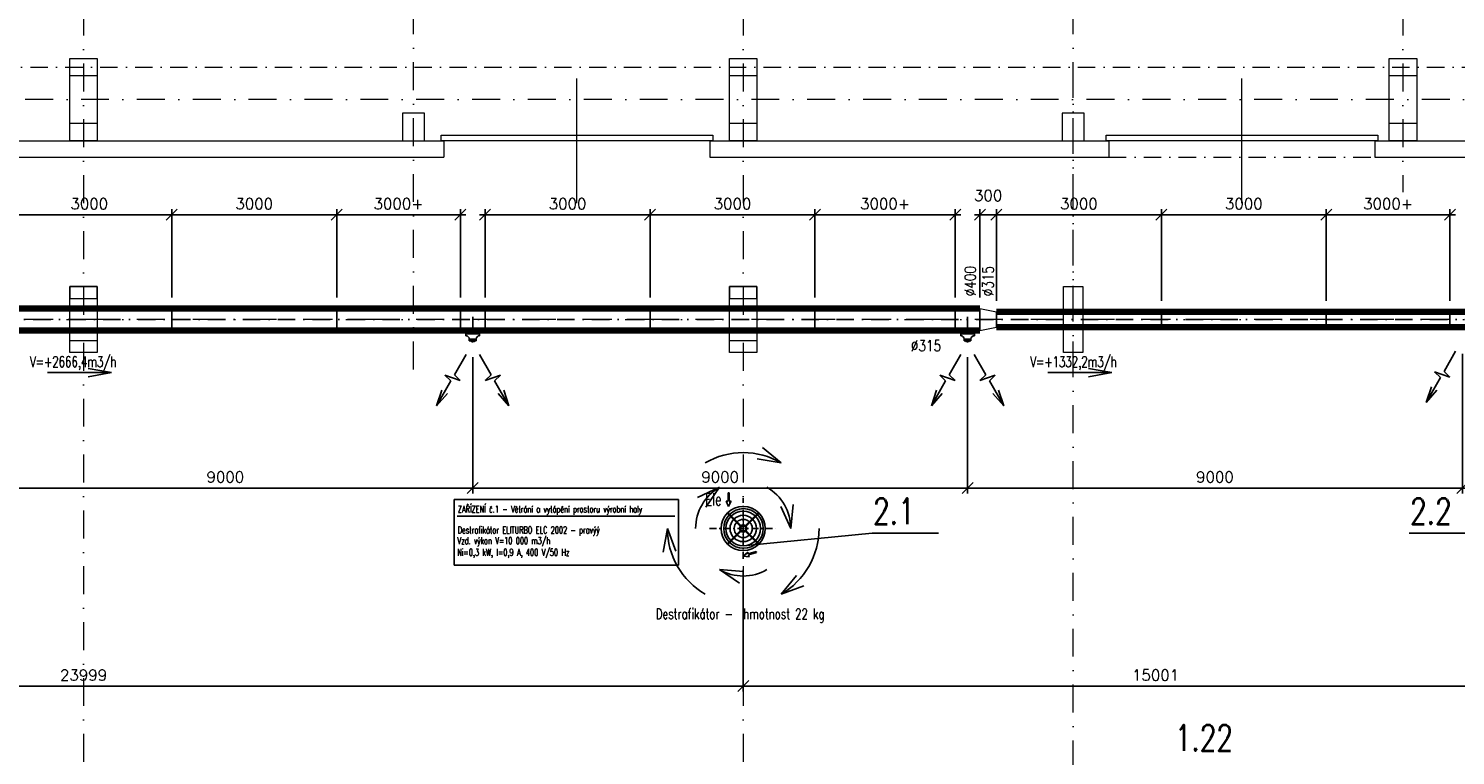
# Model space of a CAD drawing. Header units: millimetres. Extents: x -746391 to 410178, y -169697 to 100555.
# Tile 122 of 179: x 101550 to 127505, y 15472 to 28692. Entities that reach past the tile are written whole.
import ezdxf
from ezdxf.enums import TextEntityAlignment as Align

# ---------------------------------------------------------------- set-up
doc = ezdxf.new("R2010")
doc.units = ezdxf.units.MM
for name, pattern in [('CENTERX2', [101.6, 63.5, -12.7, 12.7, -12.7]), ('DASHDOT', [25.4, 12.7, -6.35, 0, -6.35]), ('PLNA', [1, 1, 0]), ('ČERCHOVANÁ', [25.4, 12.7, -6.35, 0, -6.35])]:
    doc.linetypes.add(name, pattern=pattern)
doc.layers.get('0').update_dxf_attribs({"color": 9})
doc.layers.get('Defpoints').update_dxf_attribs({"color": 9})
for name, color, linetype, lineweight in [('A99_N_osy', 9, 'CENTERX2', 9), ('A99_S_kce-nad-vid', 9, 'DASHDOT', 5), ('A99_S_kce-rez-sil', 9, 'Continuous', 15), ('A99_S_otvory', 9, 'Continuous', 5), ('A99_S_sloupy', 9, 'Continuous', 5), ('VZT-KOTY', 2, 'Continuous', 25)]:
    doc.layers.add(name, color=color, linetype=linetype, lineweight=lineweight)
for name, color, linetype in [('VZT-KÓTY', 2, 'Continuous'), ('VZT-POZICE', 6, 'Continuous'), ('VZT-PŘÍOD-OSY', 1, 'ČERCHOVANÁ'), ('VZT-PŘÍVOD-TENKÉ', 4, 'Continuous'), ('VZT-PŘÍVOD-VÝKON', 2, 'Continuous'), ('VZT-PŘÍVOD-ZAŘÍZENÍ', 3, 'Continuous'), ('VZT-ZAŘ', 3, 'Continuous')]:
    doc.layers.add(name, color=color, linetype=linetype)
doc.styles.add('PITSIMP8', font='pitsimp8')
doc.styles.add('RomanS', font='romans.shx')
doc.dimstyles.new('VZT100', dxfattribs={"dimscale": 100, "dimtxt": 2, "dimasz": 2, "dimexe": 1, "dimexo": 2, "dimgap": 1, "dimtad": 1, "dimtoh": 1, "dimdec": 0, "dimzin": 0, "dimdsep": 46, "dimtxsty": 'RomanS', "dimblk": 'OBLIQUE', "dimcen": 1, "dimdle": 1, "dimclrd": 256, "dimclre": 256, "dimclrt": 256, "dimadec": 0, "dimazin": 0, "dimtfac": 1, "dimtdec": 0, "dimtmove": 2, "dimatfit": 3, "dimldrblk": 'OBLIQUE', "dimfxl": 1, "dimtolj": 1, "dimtzin": 0, "dimarcsym": 0})

# ---------------------------------------------------------------- blocks, each defined once
blk = doc.blocks.new('2dluk097')
at = {"color": 0, "linetype": 'ByBlock'}
for p, q in [((-0.05, 0.5), (-0.05, -0.1)), ((-0.05, 0.5), (0.05, 0.5)), ((0.05, 0.5), (0.05, -0.1))]:
    blk.add_line(p, q, dxfattribs=at)
for p, q in [((-0.05, -0.1), (-0.23, -0.1)), ((0, -0.5), (-0.23, -0.1)), ((0, -0.5), (0.23, -0.1)), ((0.05, -0.1), (0.23, -0.1))]:
    blk.add_line(p, q)
for points in [[(-0.05, 0.5), (0.05, 0.5), (-0.05, -0.1), (0.05, -0.1)], [(-0.23, -0.1), (0, -0.5), (0.05, -0.1), (-0.05, -0.1)], [(-0.05, -0.1), (0.23, -0.1), (0, -0.5), (-0.05, -0.1)]]:
    blk.add_solid(points)
at = {"linetype": 'ByBlock', "style": 'PITSIMP8', "flags": 9}
for tag, p in [('VOLUMENSTROM', (-0.06, 0.04)), ('DRUCK/-STUFE', (-0.06, 0.02)), ('BEZEICHNUNG', (-0.06, 0.18)), ('RAUM/GRUPPE', (-0.06, 0.16)), ('POS.NR.G-LV', (-0.06, 0.14)), ('ANSCHLUSS', (-0.06, 0)), ('FABRIKAT', (-0.06, 0.12)), ('KENNUNG', (-0.06, 0.08)), ('LEISTUNG', (-0.06, 0.06)), ('TYP', (-0.06, 0.1)), ('SPANNUNG/FREQUENZ', (-0.06, -0.12)), ('TEMPERATUR', (-0.06, -0.06)), ('SCHUTZART', (-0.06, -0.1)), ('GROESSE', (-0.06, -0.02)), ('DREHZAHL', (-0.06, -0.08)), ('GEWICHT', (-0.06, -0.14)), ('DN', (-0.06, -0.04)), ('FREI', (-0.06, -0.16)), ('FREI', (-0.06, -0.18)), ('FREI', (-0.06, -0.2))]:
    blk.add_attdef(tag, text='', height=0.01, dxfattribs=at).set_placement(p, align=Align.MIDDLE)
blk = doc.blocks.new('_Oblique')
at = {"color": 0, "linetype": 'ByBlock', "lineweight": -2}
blk.add_line((-0.5, -0.5), (0.5, 0.5), dxfattribs=at)
blk = doc.blocks.new('*D1655')
at = {"layer": 'Defpoints', "color": 0, "linetype": 'Continuous', "lineweight": 18, "ltscale": 0.5, "transparency": 16777216}
for p in [(104155, 25305), (101155, 23600), (104155, 23600)]:
    blk.add_point(p, dxfattribs=at)
at = {"layer": 'VZT-KÓTY', "linetype": 'Continuous', "lineweight": -2, "ltscale": 0.5, "transparency": 16777216}
for p, q in [((101055, 25305), (104255, 25305)), ((101155, 23800), (101155, 25405)), ((104155, 23800), (104155, 25405))]:
    blk.add_line(p, q, dxfattribs=at)
at = {"layer": 'VZT-KÓTY', "linetype": 'Continuous', "lineweight": -2, "ltscale": 0.5, "transparency": 16777216, "xscale": 200, "yscale": 200, "zscale": 200, "rotation": 180}
blk.add_blockref('_Oblique', (101155, 25305), dxfattribs=at)
at = {"layer": 'VZT-KÓTY', "linetype": 'Continuous', "lineweight": -2, "ltscale": 0.5, "transparency": 16777216, "xscale": 200, "yscale": 200, "zscale": 200}
blk.add_blockref('_Oblique', (104155, 25305), dxfattribs=at)
at = {"layer": 'VZT-KÓTY', "linetype": 'Continuous', "lineweight": 18, "ltscale": 0.5, "transparency": 16777216, "insert": (102655, 25505), "char_height": 200, "attachment_point": 5, "style": 'RomanS'}
blk.add_mtext('\\A1;3000', dxfattribs=at)
blk = doc.blocks.new('*D1656')
at = {"layer": 'Defpoints', "color": 0, "linetype": 'Continuous', "lineweight": 18, "ltscale": 0.5, "transparency": 16777216}
for p in [(107155, 25305), (104155, 23600), (107155, 23600)]:
    blk.add_point(p, dxfattribs=at)
at = {"layer": 'VZT-KÓTY', "linetype": 'Continuous', "lineweight": -2, "ltscale": 0.5, "transparency": 16777216}
for p, q in [((104055, 25305), (107255, 25305)), ((104155, 23800), (104155, 25405)), ((107155, 23800), (107155, 25405))]:
    blk.add_line(p, q, dxfattribs=at)
at = {"layer": 'VZT-KÓTY', "linetype": 'Continuous', "lineweight": -2, "ltscale": 0.5, "transparency": 16777216, "xscale": 200, "yscale": 200, "zscale": 200, "rotation": 180}
blk.add_blockref('_Oblique', (104155, 25305), dxfattribs=at)
at = {"layer": 'VZT-KÓTY', "linetype": 'Continuous', "lineweight": -2, "ltscale": 0.5, "transparency": 16777216, "xscale": 200, "yscale": 200, "zscale": 200}
blk.add_blockref('_Oblique', (107155, 25305), dxfattribs=at)
at = {"layer": 'VZT-KÓTY', "linetype": 'Continuous', "lineweight": 18, "ltscale": 0.5, "transparency": 16777216, "insert": (105655, 25505), "char_height": 200, "attachment_point": 5, "style": 'RomanS'}
blk.add_mtext('\\A1;3000', dxfattribs=at)
blk = doc.blocks.new('*D1657')
at = {"layer": 'Defpoints', "color": 0, "linetype": 'Continuous', "lineweight": 18, "ltscale": 0.5, "transparency": 16777216}
for p in [(109405, 25305), (107155, 23600), (109405, 23600)]:
    blk.add_point(p, dxfattribs=at)
at = {"layer": 'VZT-KÓTY', "linetype": 'Continuous', "lineweight": -2, "ltscale": 0.5, "transparency": 16777216}
for p, q in [((107055, 25305), (109505, 25305)), ((107155, 23800), (107155, 25405)), ((109405, 23800), (109405, 25405))]:
    blk.add_line(p, q, dxfattribs=at)
at = {"layer": 'VZT-KÓTY', "linetype": 'Continuous', "lineweight": -2, "ltscale": 0.5, "transparency": 16777216, "xscale": 200, "yscale": 200, "zscale": 200, "rotation": 180}
blk.add_blockref('_Oblique', (107155, 25305), dxfattribs=at)
at = {"layer": 'VZT-KÓTY', "linetype": 'Continuous', "lineweight": -2, "ltscale": 0.5, "transparency": 16777216, "xscale": 200, "yscale": 200, "zscale": 200}
blk.add_blockref('_Oblique', (109405, 25305), dxfattribs=at)
at = {"layer": 'VZT-KÓTY', "linetype": 'Continuous', "lineweight": 18, "ltscale": 0.5, "transparency": 16777216, "insert": (108280, 25505), "char_height": 200, "attachment_point": 5, "style": 'RomanS'}
blk.add_mtext('\\A1;3000+', dxfattribs=at)
blk = doc.blocks.new('*D1658')
at = {"layer": 'Defpoints', "color": 0, "linetype": 'Continuous', "lineweight": 18, "ltscale": 0.5, "transparency": 16777216}
for p in [(112855, 25305), (109855, 23600), (112855, 23600)]:
    blk.add_point(p, dxfattribs=at)
at = {"layer": 'VZT-KÓTY', "linetype": 'Continuous', "lineweight": -2, "ltscale": 0.5, "transparency": 16777216}
for p, q in [((109755, 25305), (112955, 25305)), ((109855, 23800), (109855, 25405)), ((112855, 23800), (112855, 25405))]:
    blk.add_line(p, q, dxfattribs=at)
at = {"layer": 'VZT-KÓTY', "linetype": 'Continuous', "lineweight": -2, "ltscale": 0.5, "transparency": 16777216, "xscale": 200, "yscale": 200, "zscale": 200, "rotation": 180}
blk.add_blockref('_Oblique', (109855, 25305), dxfattribs=at)
at = {"layer": 'VZT-KÓTY', "linetype": 'Continuous', "lineweight": -2, "ltscale": 0.5, "transparency": 16777216, "xscale": 200, "yscale": 200, "zscale": 200}
blk.add_blockref('_Oblique', (112855, 25305), dxfattribs=at)
at = {"layer": 'VZT-KÓTY', "linetype": 'Continuous', "lineweight": 18, "ltscale": 0.5, "transparency": 16777216, "insert": (111355, 25505), "char_height": 200, "attachment_point": 5, "style": 'RomanS'}
blk.add_mtext('\\A1;3000', dxfattribs=at)
blk = doc.blocks.new('*D1659')
at = {"layer": 'Defpoints', "color": 0, "linetype": 'Continuous', "lineweight": 18, "ltscale": 0.5, "transparency": 16777216}
for p in [(115855, 25305), (112855, 23600), (115855, 23600)]:
    blk.add_point(p, dxfattribs=at)
at = {"layer": 'VZT-KÓTY', "linetype": 'Continuous', "lineweight": -2, "ltscale": 0.5, "transparency": 16777216}
for p, q in [((112755, 25305), (115955, 25305)), ((112855, 23800), (112855, 25405)), ((115855, 23800), (115855, 25405))]:
    blk.add_line(p, q, dxfattribs=at)
at = {"layer": 'VZT-KÓTY', "linetype": 'Continuous', "lineweight": -2, "ltscale": 0.5, "transparency": 16777216, "xscale": 200, "yscale": 200, "zscale": 200, "rotation": 180}
blk.add_blockref('_Oblique', (112855, 25305), dxfattribs=at)
at = {"layer": 'VZT-KÓTY', "linetype": 'Continuous', "lineweight": -2, "ltscale": 0.5, "transparency": 16777216, "xscale": 200, "yscale": 200, "zscale": 200}
blk.add_blockref('_Oblique', (115855, 25305), dxfattribs=at)
at = {"layer": 'VZT-KÓTY', "linetype": 'Continuous', "lineweight": 18, "ltscale": 0.5, "transparency": 16777216, "insert": (114355, 25505), "char_height": 200, "attachment_point": 5, "style": 'RomanS'}
blk.add_mtext('\\A1;3000', dxfattribs=at)
blk = doc.blocks.new('*D1660')
at = {"layer": 'Defpoints', "color": 0, "linetype": 'Continuous', "lineweight": 18, "ltscale": 0.5, "transparency": 16777216}
for p in [(118405, 25305), (115855, 23600), (118405, 23600)]:
    blk.add_point(p, dxfattribs=at)
at = {"layer": 'VZT-KÓTY', "linetype": 'Continuous', "lineweight": -2, "ltscale": 0.5, "transparency": 16777216}
for p, q in [((115755, 25305), (118505, 25305)), ((115855, 23800), (115855, 25405)), ((118405, 23800), (118405, 25405))]:
    blk.add_line(p, q, dxfattribs=at)
at = {"layer": 'VZT-KÓTY', "linetype": 'Continuous', "lineweight": -2, "ltscale": 0.5, "transparency": 16777216, "xscale": 200, "yscale": 200, "zscale": 200, "rotation": 180}
blk.add_blockref('_Oblique', (115855, 25305), dxfattribs=at)
at = {"layer": 'VZT-KÓTY', "linetype": 'Continuous', "lineweight": -2, "ltscale": 0.5, "transparency": 16777216, "xscale": 200, "yscale": 200, "zscale": 200}
blk.add_blockref('_Oblique', (118405, 25305), dxfattribs=at)
at = {"layer": 'VZT-KÓTY', "linetype": 'Continuous', "lineweight": 18, "ltscale": 0.5, "transparency": 16777216, "insert": (117130, 25505), "char_height": 200, "attachment_point": 5, "style": 'RomanS'}
blk.add_mtext('\\A1;3000+', dxfattribs=at)
blk = doc.blocks.new('*D1661')
at = {"layer": 'Defpoints', "color": 0, "linetype": 'Continuous', "lineweight": 18, "ltscale": 0.5, "transparency": 16777216}
for p in [(119155, 25305), (118855, 23600), (119155, 23540)]:
    blk.add_point(p, dxfattribs=at)
at = {"layer": 'VZT-KÓTY', "linetype": 'Continuous', "lineweight": -2, "ltscale": 0.5, "transparency": 16777216}
for p, q in [((118755, 25305), (119255, 25305)), ((118855, 23800), (118855, 25405)), ((119155, 23740), (119155, 25405))]:
    blk.add_line(p, q, dxfattribs=at)
at = {"layer": 'VZT-KÓTY', "linetype": 'Continuous', "lineweight": -2, "ltscale": 0.5, "transparency": 16777216, "xscale": 200, "yscale": 200, "zscale": 200, "rotation": 180}
blk.add_blockref('_Oblique', (118855, 25305), dxfattribs=at)
at = {"layer": 'VZT-KÓTY', "linetype": 'Continuous', "lineweight": -2, "ltscale": 0.5, "transparency": 16777216, "xscale": 200, "yscale": 200, "zscale": 200}
blk.add_blockref('_Oblique', (119155, 25305), dxfattribs=at)
at = {"layer": 'VZT-KÓTY', "linetype": 'Continuous', "lineweight": 18, "ltscale": 0.5, "transparency": 16777216, "insert": (119005, 25655), "char_height": 200, "attachment_point": 5, "style": 'RomanS'}
blk.add_mtext('\\A1;300', dxfattribs=at)
blk = doc.blocks.new('*D1662')
at = {"layer": 'Defpoints', "color": 0, "linetype": 'Continuous', "lineweight": 18, "ltscale": 0.5, "transparency": 16777216}
for p in [(122155, 25305), (119155, 23540), (122155, 23540)]:
    blk.add_point(p, dxfattribs=at)
at = {"layer": 'VZT-KÓTY', "linetype": 'Continuous', "lineweight": -2, "ltscale": 0.5, "transparency": 16777216}
for p, q in [((119055, 25305), (122255, 25305)), ((119155, 23740), (119155, 25405)), ((122155, 23740), (122155, 25405))]:
    blk.add_line(p, q, dxfattribs=at)
at = {"layer": 'VZT-KÓTY', "linetype": 'Continuous', "lineweight": -2, "ltscale": 0.5, "transparency": 16777216, "xscale": 200, "yscale": 200, "zscale": 200, "rotation": 180}
blk.add_blockref('_Oblique', (119155, 25305), dxfattribs=at)
at = {"layer": 'VZT-KÓTY', "linetype": 'Continuous', "lineweight": -2, "ltscale": 0.5, "transparency": 16777216, "xscale": 200, "yscale": 200, "zscale": 200}
blk.add_blockref('_Oblique', (122155, 25305), dxfattribs=at)
at = {"layer": 'VZT-KÓTY', "linetype": 'Continuous', "lineweight": 18, "ltscale": 0.5, "transparency": 16777216, "insert": (120655, 25505), "char_height": 200, "attachment_point": 5, "style": 'RomanS'}
blk.add_mtext('\\A1;3000', dxfattribs=at)
blk = doc.blocks.new('*D1663')
at = {"layer": 'Defpoints', "color": 0, "linetype": 'Continuous', "lineweight": 18, "ltscale": 0.5, "transparency": 16777216}
for p in [(125155, 25305), (122155, 23540), (125155, 23540)]:
    blk.add_point(p, dxfattribs=at)
at = {"layer": 'VZT-KÓTY', "linetype": 'Continuous', "lineweight": -2, "ltscale": 0.5, "transparency": 16777216}
for p, q in [((122055, 25305), (125255, 25305)), ((122155, 23740), (122155, 25405)), ((125155, 23740), (125155, 25405))]:
    blk.add_line(p, q, dxfattribs=at)
at = {"layer": 'VZT-KÓTY', "linetype": 'Continuous', "lineweight": -2, "ltscale": 0.5, "transparency": 16777216, "xscale": 200, "yscale": 200, "zscale": 200, "rotation": 180}
blk.add_blockref('_Oblique', (122155, 25305), dxfattribs=at)
at = {"layer": 'VZT-KÓTY', "linetype": 'Continuous', "lineweight": -2, "ltscale": 0.5, "transparency": 16777216, "xscale": 200, "yscale": 200, "zscale": 200}
blk.add_blockref('_Oblique', (125155, 25305), dxfattribs=at)
at = {"layer": 'VZT-KÓTY', "linetype": 'Continuous', "lineweight": 18, "ltscale": 0.5, "transparency": 16777216, "insert": (123655, 25505), "char_height": 200, "attachment_point": 5, "style": 'RomanS'}
blk.add_mtext('\\A1;3000', dxfattribs=at)
blk = doc.blocks.new('*D1664')
at = {"layer": 'Defpoints', "color": 0, "linetype": 'Continuous', "lineweight": 18, "ltscale": 0.5, "transparency": 16777216}
for p in [(127405, 25305), (125155, 23540), (127405, 23540)]:
    blk.add_point(p, dxfattribs=at)
at = {"layer": 'VZT-KÓTY', "linetype": 'Continuous', "lineweight": -2, "ltscale": 0.5, "transparency": 16777216}
for p, q in [((125055, 25305), (127505, 25305)), ((125155, 23740), (125155, 25405)), ((127405, 23740), (127405, 25405))]:
    blk.add_line(p, q, dxfattribs=at)
at = {"layer": 'VZT-KÓTY', "linetype": 'Continuous', "lineweight": -2, "ltscale": 0.5, "transparency": 16777216, "xscale": 200, "yscale": 200, "zscale": 200, "rotation": 180}
blk.add_blockref('_Oblique', (125155, 25305), dxfattribs=at)
at = {"layer": 'VZT-KÓTY', "linetype": 'Continuous', "lineweight": -2, "ltscale": 0.5, "transparency": 16777216, "xscale": 200, "yscale": 200, "zscale": 200}
blk.add_blockref('_Oblique', (127405, 25305), dxfattribs=at)
at = {"layer": 'VZT-KÓTY', "linetype": 'Continuous', "lineweight": 18, "ltscale": 0.5, "transparency": 16777216, "insert": (126280, 25505), "char_height": 200, "attachment_point": 5, "style": 'RomanS'}
blk.add_mtext('\\A1;3000+', dxfattribs=at)
blk = doc.blocks.new('*D1726')
at = {"layer": 'Defpoints', "color": 0, "linetype": 'Continuous', "lineweight": 18, "ltscale": 0.5, "transparency": 16777216}
for p in [(100630, 22864), (109630, 22914), (109630, 20336)]:
    blk.add_point(p, dxfattribs=at)
at = {"layer": 'VZT-KOTY', "linetype": 'Continuous', "lineweight": -2, "ltscale": 0.5, "transparency": 16777216}
for p, q in [((100630, 22664), (100630, 20236)), ((109630, 22714), (109630, 20236)), ((100530, 20336), (109730, 20336))]:
    blk.add_line(p, q, dxfattribs=at)
at = {"layer": 'VZT-KOTY', "linetype": 'Continuous', "lineweight": -2, "ltscale": 0.5, "transparency": 16777216, "xscale": 200, "yscale": 200, "zscale": 200, "rotation": 180}
blk.add_blockref('_Oblique', (100630, 20336), dxfattribs=at)
at = {"layer": 'VZT-KOTY', "linetype": 'Continuous', "lineweight": -2, "ltscale": 0.5, "transparency": 16777216, "xscale": 200, "yscale": 200, "zscale": 200}
blk.add_blockref('_Oblique', (109630, 20336), dxfattribs=at)
at = {"layer": 'VZT-KOTY', "linetype": 'Continuous', "lineweight": 18, "ltscale": 0.5, "transparency": 16777216, "insert": (105130, 20536), "char_height": 200, "attachment_point": 5, "style": 'RomanS'}
blk.add_mtext('\\A1;9000', dxfattribs=at)
blk = doc.blocks.new('*D1727')
at = {"layer": 'Defpoints', "color": 0, "linetype": 'Continuous', "lineweight": 18, "ltscale": 0.5, "transparency": 16777216}
for p in [(109630, 22914), (118630, 22914), (118630, 20336)]:
    blk.add_point(p, dxfattribs=at)
at = {"layer": 'VZT-KOTY', "linetype": 'Continuous', "lineweight": -2, "ltscale": 0.5, "transparency": 16777216}
for p, q in [((109630, 22714), (109630, 20236)), ((118630, 22714), (118630, 20236)), ((109530, 20336), (118730, 20336))]:
    blk.add_line(p, q, dxfattribs=at)
at = {"layer": 'VZT-KOTY', "linetype": 'Continuous', "lineweight": -2, "ltscale": 0.5, "transparency": 16777216, "xscale": 200, "yscale": 200, "zscale": 200, "rotation": 180}
blk.add_blockref('_Oblique', (109630, 20336), dxfattribs=at)
at = {"layer": 'VZT-KOTY', "linetype": 'Continuous', "lineweight": -2, "ltscale": 0.5, "transparency": 16777216, "xscale": 200, "yscale": 200, "zscale": 200}
blk.add_blockref('_Oblique', (118630, 20336), dxfattribs=at)
at = {"layer": 'VZT-KOTY', "linetype": 'Continuous', "lineweight": 18, "ltscale": 0.5, "transparency": 16777216, "insert": (114130, 20536), "char_height": 200, "attachment_point": 5, "style": 'RomanS'}
blk.add_mtext('\\A1;9000', dxfattribs=at)
blk = doc.blocks.new('*D1728')
at = {"layer": 'Defpoints', "color": 0, "linetype": 'Continuous', "lineweight": 18, "ltscale": 0.5, "transparency": 16777216}
for p in [(118630, 22914), (127630, 22974), (127630, 20336)]:
    blk.add_point(p, dxfattribs=at)
at = {"layer": 'VZT-KOTY', "linetype": 'Continuous', "lineweight": -2, "ltscale": 0.5, "transparency": 16777216}
for p, q in [((118630, 22714), (118630, 20236)), ((127630, 22774), (127630, 20236)), ((118530, 20336), (127730, 20336))]:
    blk.add_line(p, q, dxfattribs=at)
at = {"layer": 'VZT-KOTY', "linetype": 'Continuous', "lineweight": -2, "ltscale": 0.5, "transparency": 16777216, "xscale": 200, "yscale": 200, "zscale": 200, "rotation": 180}
blk.add_blockref('_Oblique', (118630, 20336), dxfattribs=at)
at = {"layer": 'VZT-KOTY', "linetype": 'Continuous', "lineweight": -2, "ltscale": 0.5, "transparency": 16777216, "xscale": 200, "yscale": 200, "zscale": 200}
blk.add_blockref('_Oblique', (127630, 20336), dxfattribs=at)
at = {"layer": 'VZT-KOTY', "linetype": 'Continuous', "lineweight": 18, "ltscale": 0.5, "transparency": 16777216, "insert": (123130, 20536), "char_height": 200, "attachment_point": 5, "style": 'RomanS'}
blk.add_mtext('\\A1;9000', dxfattribs=at)
blk = doc.blocks.new('*D1738')
at = {"layer": 'Defpoints', "color": 0, "linetype": 'Continuous', "lineweight": 18, "ltscale": 0.5}
for p in [(90550, 19048), (114549, 19048), (114549, 16733)]:
    blk.add_point(p, dxfattribs=at)
at = {"layer": 'VZT-KOTY', "linetype": 'Continuous', "lineweight": -2, "ltscale": 0.5, "transparency": 16777216}
for p, q in [((90550, 18848), (90550, 16633)), ((114549, 18848), (114549, 16633)), ((90450, 16733), (114649, 16733))]:
    blk.add_line(p, q, dxfattribs=at)
at = {"layer": 'VZT-KOTY', "linetype": 'Continuous', "lineweight": -2, "ltscale": 0.5, "transparency": 16777216, "xscale": 200, "yscale": 200, "zscale": 200, "rotation": 180}
blk.add_blockref('_Oblique', (90550, 16733), dxfattribs=at)
at = {"layer": 'VZT-KOTY', "linetype": 'Continuous', "lineweight": -2, "ltscale": 0.5, "transparency": 16777216, "xscale": 200, "yscale": 200, "zscale": 200}
blk.add_blockref('_Oblique', (114549, 16733), dxfattribs=at)
at = {"layer": 'VZT-KOTY', "linetype": 'Continuous', "lineweight": 18, "ltscale": 0.5, "transparency": 16777216, "insert": (102550, 16933), "char_height": 200, "attachment_point": 5, "style": 'RomanS'}
blk.add_mtext('\\A1;23999', dxfattribs=at)
blk = doc.blocks.new('*D1739')
at = {"layer": 'Defpoints', "color": 0, "linetype": 'Continuous', "lineweight": 18, "ltscale": 0.5}
for p in [(114549, 19048), (129550, 19048), (129550, 16733)]:
    blk.add_point(p, dxfattribs=at)
at = {"layer": 'VZT-KOTY', "linetype": 'Continuous', "lineweight": -2, "ltscale": 0.5, "transparency": 16777216}
for p, q in [((114549, 18848), (114549, 16633)), ((129550, 18848), (129550, 16633)), ((114449, 16733), (129650, 16733))]:
    blk.add_line(p, q, dxfattribs=at)
at = {"layer": 'VZT-KOTY', "linetype": 'Continuous', "lineweight": -2, "ltscale": 0.5, "transparency": 16777216, "xscale": 200, "yscale": 200, "zscale": 200, "rotation": 180}
blk.add_blockref('_Oblique', (114549, 16733), dxfattribs=at)
at = {"layer": 'VZT-KOTY', "linetype": 'Continuous', "lineweight": -2, "ltscale": 0.5, "transparency": 16777216, "xscale": 200, "yscale": 200, "zscale": 200}
blk.add_blockref('_Oblique', (129550, 16733), dxfattribs=at)
at = {"layer": 'VZT-KOTY', "linetype": 'Continuous', "lineweight": 18, "ltscale": 0.5, "transparency": 16777216, "insert": (122050, 16933), "char_height": 200, "attachment_point": 5, "style": 'RomanS'}
blk.add_mtext('\\A1;15001', dxfattribs=at)
blk = doc.blocks.new('*D1845')
at = {"layer": 'Defpoints', "color": 0, "linetype": 'Continuous', "lineweight": 18, "ltscale": 0.5}
for p in [(127163, 32898), (131251, 32898), (128239, 26650)]:
    blk.add_point(p, dxfattribs=at)
at = {"layer": 'VZT-KOTY', "linetype": 'Continuous', "lineweight": -2, "ltscale": 0.5, "transparency": 16777216}
for p, q in [((131251, 26550), (131251, 32998)), ((127363, 32898), (131351, 32898)), ((128439, 26650), (131351, 26650))]:
    blk.add_line(p, q, dxfattribs=at)
at = {"layer": 'VZT-KOTY', "linetype": 'Continuous', "lineweight": -2, "ltscale": 0.5, "transparency": 16777216, "xscale": 200, "yscale": 200, "zscale": 200}
for p, rotation in [((131251, 32898), 90), ((131251, 26650), 270)]:
    blk.add_blockref('_Oblique', p, dxfattribs=dict(at, rotation=rotation))
at = {"layer": 'VZT-KOTY', "linetype": 'Continuous', "lineweight": 18, "ltscale": 0.5, "transparency": 16777216, "insert": (131051, 29774), "char_height": 200, "attachment_point": 5, "rotation": 90, "style": 'RomanS'}
blk.add_mtext('\\A1;6200', dxfattribs=at)

msp = doc.modelspace()

# ---------------------------------------------------------------- linework, layer by layer
at = {"layer": 'A99_N_osy', "linetype": 'DASHDOT', "ltscale": 40}
for p, q in [((102550, 100200), (102550, -5010)), ((114550, 100200), (114550, -5085)), ((126550, 100200), (126550, 25717.8)), ((120550, -5085), (120550, 27821.7)), ((187349.6, 27400), (3980, 27400)), ((187349.6, 23400), (-3600, 23400))]:
    msp.add_line(p, q, dxfattribs=at)
for points in [[(108550, 22490), (108550, 84377.5)], [(120550, 22490), (120550, 84377.5)]]:
    msp.add_lwpolyline(points, dxfattribs=at)
at = {"layer": 'A99_S_kce-nad-vid', "linetype": 'DASHDOT', "ltscale": 25}
for p, q in [((17750, 27990), (150800, 27990)), ((121200, 26350), (126040, 26350))]:
    msp.add_line(p, q, dxfattribs=at)
at = {"layer": 'A99_S_kce-rez-sil', "linetype": 'Continuous'}
for p, q in [((65750, 26650), (109105, 26650)), ((109105, 26650), (109105, 26350)), ((113945, 26650), (113945, 26350)), ((113945, 26650), (121200, 26650)), ((121200, 26650), (121200, 26350)), ((126040, 26650), (138800, 26650)), ((126040, 26650), (126040, 26350)), ((65750, 26350), (109105, 26350)), ((115200, 26350), (121200, 26350)), ((126040, 26350), (138725.5, 26350))]:
    msp.add_line(p, q, dxfattribs=at)
at = {"layer": 'A99_S_otvory'}
for p, q in [((111525, 25516), (111525, 27784)), ((123620, 25516), (123620, 27784))]:
    msp.add_line(p, q, dxfattribs=at)
msp.add_lwpolyline([(113995, 26650), (109055, 26650), (109055, 26750), (113995, 26750), (113995, 26650), (113995, 26650)], dxfattribs=at)
msp.add_lwpolyline([(126090, 26650), (121150, 26650), (121150, 26750), (126090, 26750)], close=True, dxfattribs=at)
at = {"layer": 'A99_S_sloupy', "linetype": 'Continuous', "lineweight": 20, "ltscale": 2}
for p, q in [((113945, 26350), (115050, 26350)), ((115050, 26350), (115200, 26350))]:
    msp.add_line(p, q, dxfattribs=at)
at = {"layer": 'A99_S_sloupy', "linetype": 'Continuous', "ltscale": 2}
for points in [[(102800, 26650), (102300, 26650), (102300, 28150), (102800, 28150)], [(102800, 26650), (102300, 26650), (102300, 28150), (102800, 28150)], [(114800, 26650), (114300, 26650), (114300, 28150), (114800, 28150)], [(114800, 26650), (114300, 26650), (114300, 28150), (114800, 28150)], [(126800, 26650), (126300, 26650), (126300, 28150), (126800, 28150)], [(126800, 26650), (126300, 26650), (126300, 28150), (126800, 28150)], [(102800, 22800), (102300, 22800), (102300, 24000), (102800, 24000)], [(114800, 22800), (114300, 22800), (114300, 24000), (114800, 24000)]]:
    msp.add_lwpolyline(points, close=True, dxfattribs=at)
at = {"layer": 'A99_S_sloupy', "linetype": 'Continuous', "lineweight": 20, "ltscale": 2}
for points in [[(102300, 28150), (102800, 28150), (102800, 27830), (102300, 27830)], [(114300, 28150), (114800, 28150), (114800, 27830), (114300, 27830)], [(126300, 28150), (126800, 28150), (126800, 27830), (126300, 27830)], [(108750, 27150), (108350, 27150), (108350, 26650), (108750, 26650)], [(120750, 27150), (120350, 27150), (120350, 26650), (120750, 26650)], [(102300, 26970), (102800, 26970), (102800, 26650), (102300, 26650)], [(114300, 26970), (114800, 26970), (114800, 26650), (114300, 26650)], [(126300, 26970), (126800, 26970), (126800, 26650), (126300, 26650)], [(102800, 24000), (102300, 24000), (102300, 23780), (102800, 23780)], [(114800, 24000), (114300, 24000), (114300, 23780), (114800, 23780)], [(120375, 24000), (120725, 24000), (120725, 22800), (120375, 22800)], [(102800, 22800), (102300, 22800), (102300, 23020), (102800, 23020)], [(114800, 22800), (114300, 22800), (114300, 23020), (114800, 23020)]]:
    msp.add_lwpolyline(points, close=True, dxfattribs=at)
at = {"layer": 'VZT-KOTY'}
msp.add_line((116893.2, 19515), (114549.4, 19285.5), dxfattribs=at)
at = {"layer": 'VZT-PŘÍOD-OSY', "ltscale": 25}
for p, q in [((87664.9, 23400), (136855, 23400)), ((109630, 23450), (109630, 22914.2)), ((118630, 23450), (118630, 22914.2))]:
    msp.add_line(p, q, dxfattribs=at)
at = {"layer": 'VZT-PŘÍOD-OSY', "ltscale": 10}
for p, q in [((114549.4, 19048), (114549.4, 20152)), ((113936.4, 19600), (115162.4, 19600))]:
    msp.add_line(p, q, dxfattribs=at)
at = {"layer": 'VZT-PŘÍVOD-TENKÉ'}
msp.add_line((114831.2, 19876.1), (114817.7, 19862.6), dxfattribs=at)
for centre, radius in [((114549.9, 19600), 400.5), ((114554.8, 19600), 360.6), ((114549.9, 19600), 314.5), ((114549.9, 19600), 239.5), ((114549.9, 19600), 164.5), ((114819.5, 19870.1), 3.6), ((114819.5, 19870.1), 3.6), ((114549.4, 19600), 68)]:
    msp.add_circle(centre, radius, dxfattribs=at)
for centre, radius, start, end in [((114623.1, 19673.7), 268.4, 44.14607, 45.85391), ((114811.2, 19869.1), 1.2, 315, 135), ((114623.1, 19673.7), 270, 44.15113, 45.84887), ((114818.5, 19861.8), 1.2, 315, 135), ((114828.3, 19878.9), 6.4, 315, 135), ((114828.3, 19878.9), 4, 315.26984, 135.26984)]:
    msp.add_arc(centre, radius, start, end, dxfattribs=at)
at = {"layer": 'VZT-PŘÍVOD-VÝKON'}
for p, q in [((109507.9, 22762.3), (109296.7, 22396.3)), ((109752.1, 22762.3), (109963.3, 22396.3)), ((118507.9, 22762.3), (118296.7, 22396.3)), ((118752.1, 22762.3), (118963.3, 22396.3)), ((127507.9, 22822.3), (127296.7, 22456.3)), ((101892.5, 22435), (103057.7, 22435)), ((103057.7, 22435), (102635.6, 22511.8)), ((103057.7, 22435), (102635.6, 22358.2)), ((109124.6, 22390.9), (109403.7, 22289.3)), ((109231.7, 22283.8), (109124.6, 22390.9)), ((109296.7, 22396.3), (109403.7, 22289.3)), ((109963.3, 22396.3), (109856.3, 22289.3)), ((110135.4, 22390.9), (109856.3, 22289.3)), ((110028.3, 22283.8), (110135.4, 22390.9)), ((118124.6, 22390.9), (118403.7, 22289.3)), ((118231.7, 22283.8), (118124.6, 22390.9)), ((118296.7, 22396.3), (118403.7, 22289.3)), ((118963.3, 22396.3), (118856.3, 22289.3)), ((119135.4, 22390.9), (118856.3, 22289.3)), ((119028.3, 22283.8), (119135.4, 22390.9)), ((120087.8, 22435), (121253, 22435)), ((121253, 22435), (120830.9, 22511.8)), ((121253, 22435), (120830.9, 22358.2)), ((127231.7, 22343.8), (126971.7, 21893.4)), ((127124.6, 22450.9), (127403.7, 22349.3)), ((127231.7, 22343.8), (127124.6, 22450.9)), ((127296.7, 22456.3), (127403.7, 22349.3)), ((109231.7, 22283.8), (108971.7, 21833.4)), ((108971.8, 21833), (109067.4, 22115.6)), ((110028.3, 22283.8), (110288.3, 21833.4)), ((110288.2, 21833), (110192.6, 22115.6)), ((118231.7, 22283.8), (117971.7, 21833.4)), ((117971.8, 21833), (118067.4, 22115.6)), ((119028.3, 22283.8), (119288.3, 21833.4)), ((119288.2, 21833), (119192.6, 22115.6)), ((126971.7, 21893.4), (127168.6, 22117.5)), ((126971.8, 21893), (127067.4, 22175.6)), ((108971.7, 21833.4), (109168.6, 22057.5)), ((110288.3, 21833.4), (110091.4, 22057.5)), ((117971.7, 21833.4), (118168.6, 22057.5)), ((119288.3, 21833.4), (119091.4, 22057.5)), ((115239.1, 20794.6), (114901, 21075.1)), ((115239.1, 20794.6), (114901, 21075.1)), ((115239.1, 20794.6), (114806.1, 20868.5)), ((115239.1, 20794.6), (114806.1, 20868.5)), ((114117.1, 20348.9), (113720, 20160.8)), ((114117.1, 20348.9), (113867.3, 19987.5)), ((114117.1, 20348.9), (113867.3, 19987.5)), ((115414.1, 19600), (115232, 19999.7)), ((115414.1, 19600), (115232, 19999.7)), ((115414.1, 19600), (115456.2, 20037.3)), ((115414.1, 19600), (115456.2, 20037.3)), ((113170, 19600), (113096.1, 19167)), ((113170, 19600), (113096.1, 19167)), ((113170, 19600), (113322.5, 19188)), ((113170, 19600), (113322.5, 19188)), ((114117.4, 18851), (114555.5, 18818.7)), ((114117.4, 18851), (114480.7, 18603.9)), ((114117.4, 18851), (114480.7, 18603.9)), ((114117.4, 18851), (114555.5, 18818.7)), ((115239.1, 18405.4), (115519.6, 18743.5)), ((115239.1, 18405.4), (115519.6, 18743.5)), ((115239.1, 18405.4), (115651.1, 18557.9)), ((115239.1, 18405.4), (115651.1, 18557.9))]:
    msp.add_line(p, q, dxfattribs=at)
at = {"layer": 'VZT-PŘÍVOD-VÝKON', "linetype": 'PLNA', "ltscale": 2}
for p, q in [((109291.5, 20124.7), (109291.5, 18932.2)), ((109291.5, 20124.7), (113375.3, 20124.7)), ((113375.3, 20124.7), (113375.3, 18932.2)), ((109348.1, 19823.4), (113305.3, 19823.4)), ((109291.5, 18932.2), (113375.3, 18932.2))]:
    msp.add_line(p, q, dxfattribs=at)
at = {"layer": 'VZT-PŘÍVOD-VÝKON'}
for radius, start, end in [(1379.4, 60, 120), (1379.4, 60, 120), (864.7, 120, 180), (864.7, 120, 180), (864.7, 0, 60), (864.7, 0, 60), (1379.4, 180, 240), (1379.4, 180, 240), (1379.4, 300, 0), (1379.4, 300, 0), (864.7, 240, 300), (864.7, 240, 300)]:
    msp.add_arc((114549.4, 19600), radius, start, end, dxfattribs=at)
at = {"layer": 'VZT-PŘÍVOD-ZAŘÍZENÍ', "lineweight": 90}
for p, q in [((101155, 23600), (118855, 23600)), ((119155, 23540), (136855, 23540)), ((101155, 23200), (118855, 23200)), ((119155, 23260), (136855, 23260))]:
    msp.add_line(p, q, dxfattribs=at)
at = {"layer": 'VZT-PŘÍVOD-ZAŘÍZENÍ'}
for p, q in [((104155, 23600), (104155, 23200)), ((107155, 23600), (107155, 23200)), ((109405, 23600), (109405, 23200)), ((109855, 23600), (109855, 23200)), ((112855, 23600), (112855, 23200)), ((115855, 23600), (115855, 23200)), ((118405, 23600), (118405, 23200)), ((118855, 23600), (118855, 23200)), ((119155, 23540), (119155, 23260)), ((122155, 23540), (122155, 23260)), ((125155, 23540), (125155, 23260)), ((127405, 23540), (127405, 23260)), ((109505, 23200), (109505, 23106.3)), ((109505, 23137.5), (109755, 23137.5)), ((109755, 23200), (109755, 23106.3)), ((118505, 23200), (118505, 23106.3)), ((118505, 23137.5), (118755, 23137.5)), ((118755, 23200), (118755, 23106.3)), ((109567.5, 23043.8), (109567.5, 23012.5)), ((109567.5, 23043.8), (109692.5, 23043.8)), ((109567.5, 23012.5), (109692.5, 23012.5)), ((109692.5, 23043.8), (109692.5, 23012.5)), ((118567.5, 23043.8), (118567.5, 23012.5)), ((118567.5, 23043.8), (118692.5, 23043.8)), ((118567.5, 23012.5), (118692.5, 23012.5)), ((118692.5, 23043.8), (118692.5, 23012.5))]:
    msp.add_line(p, q, dxfattribs=at)
at = {"layer": 'VZT-PŘÍVOD-ZAŘÍZENÍ', "linetype": 'Continuous', "lineweight": 18, "ltscale": 0.5}
for p, q in [((118855, 23600), (119155, 23540)), ((118855, 23200), (119155, 23260))]:
    msp.add_line(p, q, dxfattribs=at)
at = {"layer": 'VZT-PŘÍVOD-ZAŘÍZENÍ', "linetype": 'ByBlock'}
for p, q in [((114266, 19874.4), (114497, 19643.3)), ((114498.6, 19645.2), (114267.7, 19876.1)), ((114273.3, 19881.8), (114286.8, 19868.3)), ((114506.1, 19652.4), (114275, 19883.5)), ((114286.8, 19868.3), (114504.2, 19650.8)), ((114823.8, 19883.5), (114592.8, 19652.4)), ((114594.6, 19650.8), (114825.5, 19881.7)), ((114817.7, 19862.6), (114600.2, 19645.2)), ((114601.8, 19643.3), (114832.9, 19874.4)), ((114497, 19556.7), (114266, 19325.6)), ((114504.2, 19549.2), (114273.3, 19318.3)), ((114275, 19316.5), (114506.1, 19547.6)), ((114281.1, 19337.4), (114498.6, 19554.8)), ((114573.4, 19558.4), (114525.4, 19558.4)), ((114529.4, 19558.4), (114529.4, 19537.7)), ((114529.4, 19537.7), (114545.4, 19537.7)), ((114545.4, 19537.7), (114545.4, 19558.4)), ((114553.4, 19558.4), (114553.4, 19537.7)), ((114553.4, 19537.7), (114569.4, 19537.7)), ((114569.4, 19537.7), (114569.4, 19558.4)), ((114592.8, 19547.6), (114823.8, 19316.5)), ((114812, 19331.7), (114594.6, 19549.2)), ((114600.2, 19554.8), (114831.2, 19323.9)), ((114832.9, 19325.6), (114601.8, 19556.7)), ((114267.6, 19323.9), (114281.1, 19337.4)), ((114825.5, 19318.2), (114812, 19331.7))]:
    msp.add_line(p, q, dxfattribs=at)
for centre in [(114279.4, 19870.1), (114279.4, 19870.1), (114279.4, 19329.9), (114279.4, 19329.9), (114819.5, 19329.9), (114819.5, 19329.9)]:
    msp.add_circle(centre, 3.6, dxfattribs=at)
at = {"layer": 'VZT-PŘÍVOD-ZAŘÍZENÍ'}
for centre, radius, start, end in [((109505, 23043.8), 62.5, 0, 90), ((109755, 23043.8), 62.5, 90, 180), ((118505, 23043.8), 62.5, 0, 90), ((118755, 23043.8), 62.5, 90, 180), ((109630, 23043.8), 51.6, 217.27683, 322.72317), ((118630, 23043.8), 51.6, 217.27683, 322.72317)]:
    msp.add_arc(centre, radius, start, end, dxfattribs=at)
at = {"layer": 'VZT-PŘÍVOD-ZAŘÍZENÍ', "linetype": 'ByBlock'}
for centre, radius, start, end in [((114270.5, 19878.9), 6.4, 44.99999, 224.99999), ((114270.5, 19878.9), 4, 45.26984, 225.26984), ((114280.3, 19861.8), 1.2, 44.99999, 224.99999), ((114475.7, 19673.7), 270, 134.15113, 135.84886), ((114475.7, 19673.7), 268.4, 134.14607, 135.85391), ((114287.6, 19869.1), 1.2, 44.99999, 224.99999), ((114549.4, 19600), 48, 300.00015, 180), ((114549.4, 19600), 48, 180, 240.00015), ((114270.5, 19321.1), 6.4, 135, 315), ((114270.5, 19321.1), 4, 135.26984, 315.26984), ((114280.3, 19338.2), 1.2, 135, 315), ((114475.7, 19526.3), 270, 224.15113, 225.84887), ((114475.7, 19526.3), 268.4, 224.14607, 225.85391), ((114287.6, 19330.9), 1.2, 135, 315), ((114623.1, 19526.3), 268.4, 314.14607, 315.85391), ((114811.2, 19330.9), 1.2, 225, 45), ((114623.1, 19526.3), 270, 314.15113, 315.84886), ((114818.5, 19338.2), 1.2, 225, 45), ((114828.3, 19321.1), 6.4, 225, 45), ((114828.3, 19321.1), 4, 225.26984, 45.26984)]:
    msp.add_arc(centre, radius, start, end, dxfattribs=at)
at = {"layer": 'VZT-ZAŘ'}
for p, q in [((116893.2, 19515), (118099.9, 19515)), ((126660.2, 19515), (127866.9, 19515))]:
    msp.add_line(p, q, dxfattribs=at)

# ---------------------------------------------------------------- block references
at = {"layer": 'VZT-KÓTY', "xscale": -200, "yscale": 250, "zscale": 160}
msp.add_blockref('2dluk097', (114283.8, 20123.8), dxfattribs=at)
at = {"layer": 'VZT-KÓTY', "xscale": 200, "yscale": 250, "zscale": 160, "rotation": 286.5002035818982}
msp.add_blockref('2dluk097', (114669.3, 19135), dxfattribs=at)

# ---------------------------------------------------------------- texts
at = {"layer": 'VZT-KÓTY', "style": 'RomanS', "width": 0.8}
for s, rotation, p in [('%%C400', 90, (118778.1, 23823.7)), ('%%C315', 90, (119103, 23823.7)), ('%%C315', 0, (117600.1, 22823.6))]:
    msp.add_text(s, height=200, rotation=rotation, dxfattribs=at).set_placement(p)
at = {"layer": 'VZT-KÓTY', "style": 'RomanS', "width": 0.7}
msp.add_text('Ele', height=223.12, dxfattribs=at).set_placement((113857.3, 20018.9))
at = {"layer": 'VZT-POZICE', "linetype": 'Continuous', "style": 'RomanS', "width": 0.75}
for s, p in [('2.1', (116913.2, 19679.6)), ('2.2', (126680.3, 19679.6)), ('1.22', (122399.9, 15558.7))]:
    msp.add_text(s, height=470.25, rotation=0, dxfattribs=at).set_placement(p)
at = {"layer": 'VZT-PŘÍVOD-VÝKON', "style": 'RomanS', "width": 0.7}
for s, p in [('V=+2666,4m3/h', (102362.2, 22478.3)), ('V=+1332,2m3/h', (120557.5, 22478.3))]:
    msp.add_text(s, height=193.375, dxfattribs=at).set_placement(p, align=Align.BOTTOM_CENTER)
at = {"layer": 'VZT-PŘÍVOD-VÝKON', "linetype": 'PLNA', "ltscale": 2, "style": 'RomanS', "width": 0.7}
for s, p in [('ZAŘÍZENÍ č.1 - Větrání a vytápění prostoru výrobní haly ', (109356.5, 19889.1)), ('Destrafikátor ELITURBO ELC 2002 - pravýý', (109356.5, 19509.7)), ('Vzd. výkon V=10 000 m3/h', (109351.3, 19316.4)), ('Ni=0,3 kW, I=0,9 A, 400 V/50 Hz', (109348.2, 19102.8))]:
    msp.add_text(s, height=125, dxfattribs=at).set_placement(p)
at = {"layer": 'VZT-PŘÍVOD-VÝKON', "style": 'RomanS', "width": 0.7}
msp.add_text('Destrafikátor -  hmotnost 22 kg', height=193.375, dxfattribs=at).set_placement((114493.5, 17951.4), align=Align.CENTER)

# ---------------------------------------------------------------- dimensions: what is measured, and where the dimension line sits
at = {"layer": 'VZT-KOTY', "linetype": 'Continuous', "lineweight": 18, "ltscale": 0.5}
dim = msp.add_linear_dim(base=(131251.2, 32897.8), p1=(128238.7, 26650), p2=(127163, 32897.8), angle=90, text='6200', dimstyle='VZT100', dxfattribs=at)
dim.commit()
dim.dimension.update_dxf_attribs({"geometry": '*D1845', "text_midpoint": (131051.2, 29773.9)})
for base, p1, p2, picture, middle in [((109630, 20336), (100630, 22864.2), (109630, 22914.2), '*D1726', (105130, 20536)), ((118630, 20336), (109630, 22914.2), (118630, 22914.2), '*D1727', (114130, 20536)), ((127630, 20336), (118630, 22914.2), (127630, 22974.2), '*D1728', (123130, 20536)), ((114549.4, 16732.8), (90550, 19048), (114549.4, 19048), '*D1738', (102549.7, 16932.8)), ((129550, 16732.8), (114549.4, 19048), (129550, 19048), '*D1739', (122049.7, 16932.8))]:
    dim = msp.add_linear_dim(base=base, p1=p1, p2=p2, dimstyle='VZT100', dxfattribs=at)
    dim.commit()
    dim.dimension.update_dxf_attribs({"geometry": picture, "text_midpoint": middle})
at = {"layer": 'VZT-KÓTY', "linetype": 'Continuous', "lineweight": 18, "ltscale": 0.5}
for base, p1, p2, picture, middle in [((119155, 25305.2), (118855, 23600), (119155, 23540), '*D1661', (119005, 25655.2)), ((104155, 25305.2), (101155, 23600), (104155, 23600), '*D1655', (102655, 25505.2)), ((107155, 25305.2), (104155, 23600), (107155, 23600), '*D1656', (105655, 25505.2)), ((112855, 25305.2), (109855, 23600), (112855, 23600), '*D1658', (111355, 25505.2)), ((115855, 25305.2), (112855, 23600), (115855, 23600), '*D1659', (114355, 25505.2)), ((122155, 25305.2), (119155, 23540), (122155, 23540), '*D1662', (120655, 25505.2)), ((125155, 25305.2), (122155, 23540), (125155, 23540), '*D1663', (123655, 25505.2))]:
    dim = msp.add_linear_dim(base=base, p1=p1, p2=p2, dimstyle='VZT100', dxfattribs=at)
    dim.commit()
    dim.dimension.update_dxf_attribs({"geometry": picture, "text_midpoint": middle})
for base, p1, p2, picture, middle in [((109405, 25305.2), (107155, 23600), (109405, 23600), '*D1657', (108280, 25505.2)), ((118405, 25305.2), (115855, 23600), (118405, 23600), '*D1660', (117130, 25505.2)), ((127405, 25305.2), (125155, 23540), (127405, 23540), '*D1664', (126280, 25505.2))]:
    dim = msp.add_linear_dim(base=base, p1=p1, p2=p2, text='3000+', dimstyle='VZT100', dxfattribs=at)
    dim.commit()
    dim.dimension.update_dxf_attribs({"geometry": picture, "text_midpoint": middle})

doc.saveas('drawing.dxf')
